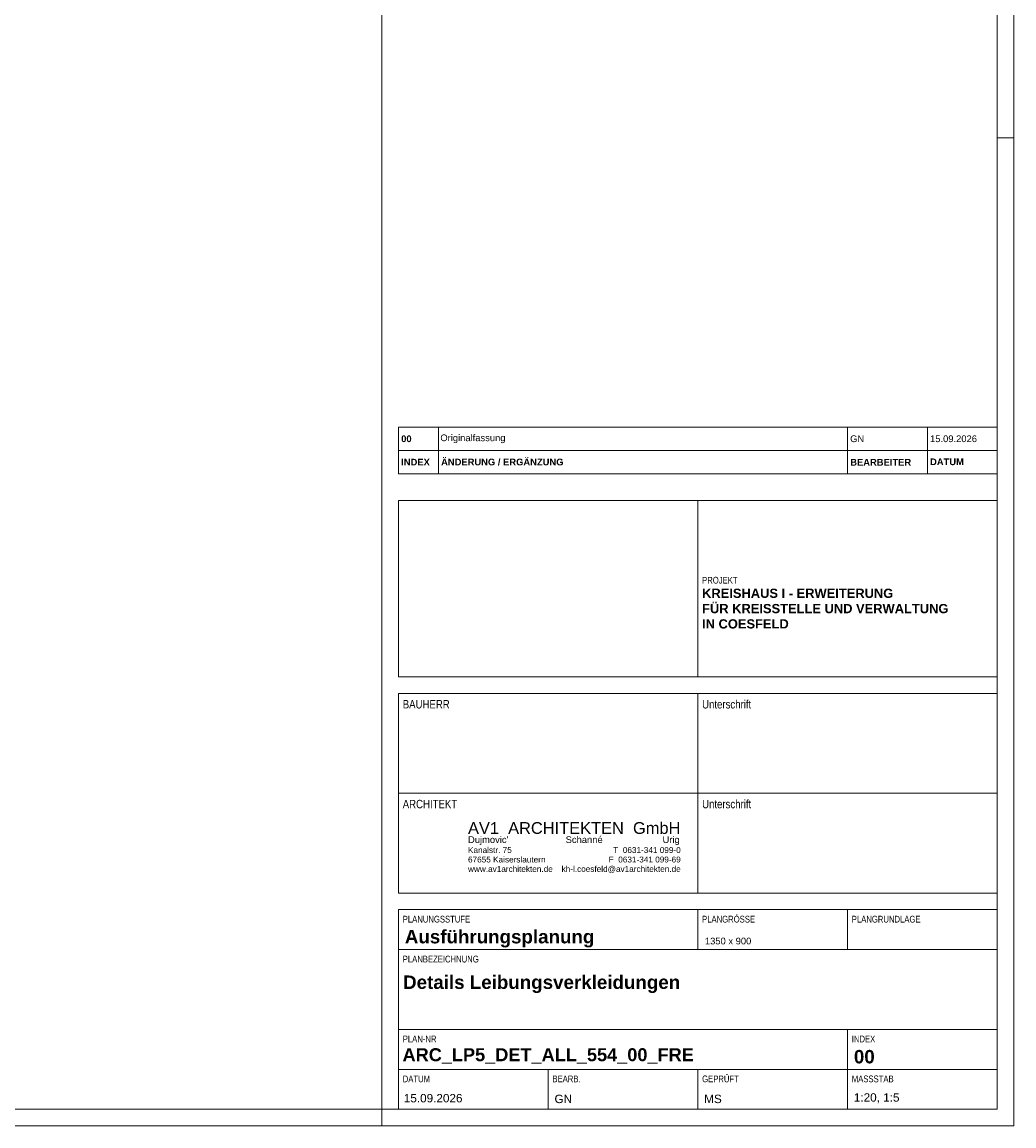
# Model space of a CAD drawing. Header units: metres. Extents: x 69 to 122.5, y -21.4 to -4.6.
# Tile 208 of 250: x 86.8 to 92.8, y -21.4 to -14.8. Entities that reach past the tile are written whole.
import ezdxf

# ---------------------------------------------------------------- set-up
doc = ezdxf.new("R2010")
doc.units = ezdxf.units.M
doc.header["$LTSCALE"] = 0.02
doc.layers.add('Keine', color=7, linetype='Continuous', lineweight=9)
doc.styles.add('Arial', font='arial.ttf')
doc.styles.add('Arial (bold)', font='arialbd.ttf')
doc.styles.add('Arial Narrow', font='ARIALN.TTF')
doc.styles.add('Arial-BoldMT (bold)', font='txt')

# ---------------------------------------------------------------- blocks, each defined once
blk = doc.blocks.new('Group')
at = {"layer": 'Keine', "transparency": 33554687, "line_spacing_factor": 0.969122, "style": 'Arial'}
for s, insert, char_height, attachment_point in [('AV1  ARCHITEKTEN  GmbH', (32.39011, -2.73529), 0.0035305, 7), ('Kanalstr. 75', (32.39011, -2.73922), 0.0017653, 1), ('T  0631-341 099-0', (32.45406, -2.73922), 0.0017653, 3), ('67655 Kaiserslautern', (32.39011, -2.74206), 0.0017653, 1), ('F  0631-341 099-69', (32.45406, -2.74206), 0.0017653, 3), ('www.av1architekten.de', (32.39011, -2.7449), 0.0017653, 1), ('kh-l.coesfeld@av1architekten.de', (32.45406, -2.7449), 0.0017653, 3)]:
    blk.add_mtext(s, dxfattribs=dict(at, insert=insert, char_height=char_height, attachment_point=attachment_point))
at = {"layer": 'Keine', "transparency": 33554687, "insert": (32.39011, -2.73596), "char_height": 0.0020174, "width": 0.0639427, "attachment_point": 1, "line_spacing_factor": 0.969122, "style": 'Arial'}
blk.add_mtext("Dujmovic'                      Schanné                       Urig", dxfattribs=at)
blk = doc.blocks.new('Group-1')
at = {"layer": 'Keine', "lineweight": 18}
blk.add_line((32.36424, -2.823), (32.36424, -2.818), dxfattribs=at)
blk = doc.blocks.new('Group-3')
at = {"layer": 'Keine', "lineweight": 18}
for p, q in [((32.54924, -2.229), (32.55424, -2.229)), ((32.54924, -2.526), (32.55424, -2.526))]:
    blk.add_line(p, q, dxfattribs=at)
blk = doc.blocks.new('Group-4')
at = {"layer": 'Keine', "linetype": 'Continuous', "flags": 128}
for points in [[(32.38124, -2.627), (32.36924, -2.627), (32.36924, -2.62), (32.38124, -2.62)], [(32.38124, -2.627), (32.50424, -2.627), (32.50424, -2.62), (32.38124, -2.62)], [(32.52824, -2.627), (32.50424, -2.627), (32.50424, -2.62), (32.52824, -2.62)], [(32.52824, -2.627), (32.54924, -2.627), (32.54924, -2.62), (32.52824, -2.62)]]:
    blk.add_lwpolyline(points, close=True, dxfattribs=at)
blk = doc.blocks.new('Group-5')
at = {"layer": 'Keine', "linetype": 'Continuous', "flags": 128}
for points in [[(32.38124, -2.62), (32.36924, -2.62), (32.36924, -2.613), (32.38124, -2.613)], [(32.38124, -2.62), (32.50424, -2.62), (32.50424, -2.613), (32.38124, -2.613)], [(32.52824, -2.62), (32.50424, -2.62), (32.50424, -2.613), (32.52824, -2.613)], [(32.52824, -2.62), (32.54924, -2.62), (32.54924, -2.613), (32.52824, -2.613)]]:
    blk.add_lwpolyline(points, close=True, dxfattribs=at)

msp = doc.modelspace()

# ---------------------------------------------------------------- linework, layer by layer
at = {"layer": 'Keine', "lineweight": 18, "flags": 128}
for points in [[(69.0353, -4.5814), (92.8133, -4.5814), (92.8133, -21.4014), (69.0353, -21.4014)], [(69.4353, -4.6814), (92.7133, -4.6814), (92.7133, -21.3014), (69.4353, -21.3014)], [(89.0133, -4.6814), (92.7133, -4.6814), (92.7133, -21.3014), (89.0133, -21.3014)]]:
    msp.add_lwpolyline(points, close=True, dxfattribs=at)
at = {"layer": 'Keine', "linetype": 'Continuous', "flags": 128}
for points in [[(90.9133, -17.6414), (89.1133, -17.6414), (89.1133, -18.7014), (90.9133, -18.7014)], [(92.7133, -17.6414), (90.9133, -17.6414), (90.9133, -18.7014), (92.7133, -18.7014)], [(89.1133, -18.8014), (90.9133, -18.8014), (90.9133, -19.4014), (89.1133, -19.4014)], [(92.7133, -18.8014), (90.9133, -18.8014), (90.9133, -19.4014), (92.7133, -19.4014)], [(89.1133, -19.4014), (90.9133, -19.4014), (90.9133, -20.0014), (89.1133, -20.0014)], [(92.7133, -19.4014), (90.9133, -19.4014), (90.9133, -20.0014), (92.7133, -20.0014)], [(90.9133, -20.1014), (89.1133, -20.1014), (89.1133, -20.3414), (90.9133, -20.3414)], [(91.8133, -20.1014), (90.9133, -20.1014), (90.9133, -20.3414), (91.8133, -20.3414)], [(92.7133, -20.1014), (91.8133, -20.1014), (91.8133, -20.3414), (92.7133, -20.3414)], [(92.7133, -20.3414), (89.1133, -20.3414), (89.1133, -20.8214), (92.7133, -20.8214)], [(91.8133, -20.8214), (89.1133, -20.8214), (89.1133, -21.0614), (91.8133, -21.0614)], [(92.7133, -20.8214), (91.8133, -20.8214), (91.8133, -21.0614), (92.7133, -21.0614)], [(90.0133, -21.0614), (89.1133, -21.0614), (89.1133, -21.3014), (90.0133, -21.3014)], [(90.9133, -21.0614), (90.0133, -21.0614), (90.0133, -21.3014), (90.9133, -21.3014)], [(91.8133, -21.0614), (90.9133, -21.0614), (90.9133, -21.3014), (91.8133, -21.3014)], [(92.7133, -21.0614), (91.8133, -21.0614), (91.8133, -21.3014), (92.7133, -21.3014)]]:
    msp.add_lwpolyline(points, close=True, dxfattribs=at)

# ---------------------------------------------------------------- block references
at = {"layer": 'Keine', "color": 7, "xscale": 20, "yscale": 20, "zscale": 20}
for name in ['Group-3', 'Group', 'Group-1']:
    msp.add_blockref(name, (-558.2714, 35.0587), dxfattribs=at)
at = {"layer": 'Keine', "color": 7, "transparency": 33554687, "xscale": 20, "yscale": 20, "zscale": 20}
for name in ['Group-5', 'Group-4']:
    msp.add_blockref(name, (-558.2714, 35.0587), dxfattribs=at)

# ---------------------------------------------------------------- texts
at = {"layer": 'Keine', "transparency": 33554687}
for s, insert, char_height, attachment_point, line_spacing_factor, style in [(' 00', (89.1133, -17.2714), 0.04035, 4, 0.994404, 'Arial (bold)'), ('Originalfassung', (89.3645, -17.2714), 0.040349, 4, 0.969122, 'Arial'), (' GN', (91.8127, -17.2714), 0.04035, 4, 0.969122, 'Arial'), (' ÄNDERUNG / ERGÄNZUNG', (89.3533, -17.4114), 0.040349, 4, 0.25, 'Arial (bold)'), (' INDEX', (89.1133, -17.4114), 0.04035, 4, 0.25, 'Arial (bold)'), (' BEARBEITER', (91.8133, -17.4123), 0.040349, 4, 0.25, 'Arial (bold)'), (' DATUM', (92.2933, -17.4099), 0.04035, 4, 0.25, 'Arial (bold)'), ('BAUHERR', (89.1383, -18.8416), 0.05044, 1, 0.994404, 'Arial Narrow'), ('Unterschrift', (90.9383, -18.8416), 0.050436, 1, 0.994404, 'Arial Narrow'), ('Unterschrift', (90.9383, -19.4416), 0.050436, 1, 0.994404, 'Arial Narrow'), ('ARCHITEKT ', (89.1383, -19.4416), 0.05044, 1, 0.994404, 'Arial Narrow'), ('PLANUNGSSTUFE', (89.1383, -20.1385), 0.040349, 1, 0.994404, 'Arial Narrow'), ('PLANGRÖSSE', (90.9383, -20.1385), 0.04035, 1, 0.994404, 'Arial Narrow'), ('PLANGRUNDLAGE', (91.8383, -20.1385), 0.040349, 1, 0.994404, 'Arial Narrow'), ('Ausführungsplanung', (89.1509, -20.329), 0.080698, 7, 0.994404, 'Arial (bold)'), ('1350 x 900', (90.9552, -20.3108), 0.04035, 7, 0.969122, 'Arial'), ('PLANBEZEICHNUNG', (89.1383, -20.3785), 0.040349, 1, 0.994404, 'Arial Narrow'), ('Details Leibungsverkleidungen', (89.1404, -20.6028), 0.080698, 7, 0.994404, 'Arial-BoldMT (bold)'), ('PLAN-NR', (89.1383, -20.8585), 0.04035, 1, 0.994404, 'Arial Narrow'), ('INDEX', (91.8383, -20.8585), 0.04035, 1, 0.994404, 'Arial Narrow'), ('ARC_LP5_DET_ALL_554_00_FRE', (89.1371, -20.9803), 0.078056, 4, 0.994404, 'Arial (bold)'), ('00', (91.8509, -20.9858), 0.0807, 4, 0.994404, 'Arial (bold)'), ('DATUM', (89.1383, -21.0985), 0.04035, 1, 0.994404, 'Arial Narrow'), ('BEARB.', (90.0383, -21.0985), 0.04035, 1, 0.994404, 'Arial Narrow'), ('GEPRÜFT', (90.9383, -21.0985), 0.04035, 1, 0.994404, 'Arial Narrow'), ('MASSSTAB', (91.8383, -21.0985), 0.04035, 1, 0.994404, 'Arial Narrow'), ('GN', (90.0509, -21.2649), 0.05044, 7, 0.969122, 'Arial'), ('MS', (90.9509, -21.2649), 0.05044, 7, 0.969122, 'Arial'), ('1:20, 1:5', (91.8509, -21.2649), 0.05044, 7, 0.969122, 'Arial')]:
    msp.add_mtext(s, dxfattribs=dict(at, insert=insert, char_height=char_height, attachment_point=attachment_point, line_spacing_factor=line_spacing_factor, style=style))
at = {"layer": 'Keine', "color": 7, "transparency": 33554687}
for s, insert, char_height, attachment_point, line_spacing_factor, style in [(' 15.09.2026', (92.2933, -17.2714), 0.040349, 4, 0.969122, 'Arial'), ('PROJEKT', (90.9383, -18.101), 0.04035, 1, 0.994404, 'Arial Narrow'), ('KREISHAUS I - ERWEITERUNG \\PFÜR KREISSTELLE UND VERWALTUNG\\PIN COESFELD', (90.9383, -18.1721), 0.05548, 1, 0.994404, 'Arial (bold)'), ('15.09.2026', (89.1448, -21.2349), 0.05044, 4, 0.969122, 'Arial')]:
    msp.add_mtext(s, dxfattribs=dict(at, insert=insert, char_height=char_height, attachment_point=attachment_point, line_spacing_factor=line_spacing_factor, style=style))

doc.saveas('drawing.dxf')
